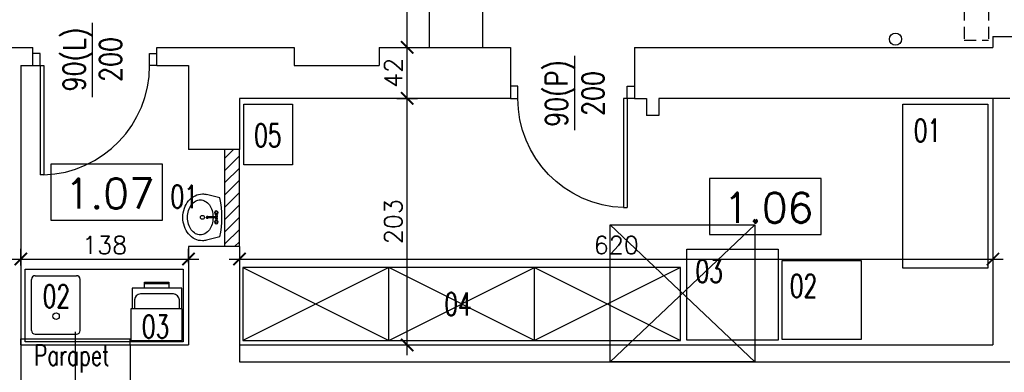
# Model space of a CAD drawing. Header units: millimetres. Extents: x 31969 to 285678, y -69766 to -1123.
# Tile 89 of 176: x 142740 to 143550, y -10628 to -10337. Entities that reach past the tile are written whole.
import ezdxf
from ezdxf.enums import TextEntityAlignment as Align
from ezdxf.lldxf.tags import DXFTag

# ---------------------------------------------------------------- set-up
doc = ezdxf.new("R2010")
doc.units = ezdxf.units.MM
doc.linetypes.add('HIDDEN', pattern=[0.375, 0.25, -0.125])
for name, color, linetype in [('a-biblioteka', 251, 'Continuous'), ('a-opis 1', 3, 'Continuous'), ('a-opis 3', 15, 'Continuous'), ('a-opis stolarki 1', 3, 'Continuous'), ('a-opis technologii 2', 12, 'Continuous'), ('a-przekrój 1', 3, 'Continuous'), ('a-przekrój 2', 251, 'Continuous'), ('a-przerywana', 250, 'HIDDEN'), ('a-stolarka drzwiowa', 3, 'Continuous'), ('a-stolarka okienna', 3, 'Continuous'), ('a-wymiary', 11, 'Continuous'), ('a-wyposażenie', 84, 'Continuous'), ('a-ściany działowe projektowane', 5, 'Continuous'), ('a-ściany istniejące murowane', 6, 'Continuous')]:
    doc.layers.add(name, color=color, linetype=linetype)
doc.layers.add('a-pomocnicza', color=42, linetype='Continuous', plot=False)
doc.styles.add('MAREK', font='simplex.shx')
doc.styles.add('RS01507', font='romans.shx', dxfattribs={"width": 0.7, "height": 0.15})
doc.styles.add('WYMIAR', font='romans.shx', dxfattribs={"width": 0.8})
tags = doc.linetypes.add('DASHED', pattern=[0.75, 0.5, -0.25]).pattern_tags.tags
tags[6:7] = [DXFTag(74, 4), DXFTag(75, 0), DXFTag(340, '0'), DXFTag(46, 1.0), DXFTag(50, 0.0), DXFTag(44, 0.0), DXFTag(45, 0.0)]
tags[4:5] = [DXFTag(74, 4), DXFTag(75, 0), DXFTag(340, '0'), DXFTag(46, 1.0), DXFTag(50, 0.0), DXFTag(44, 0.0), DXFTag(45, 0.0)]
doc.dimstyles.new('MAREK', dxfattribs={"dimscale": 0.85, "dimtxt": 17, "dimasz": 12, "dimexe": 10, "dimexo": 0.625, "dimgap": 5, "dimtad": 1, "dimdec": 1, "dimdsep": 46, "dimtxsty": 'MAREK', "dimblk1": 'ARCHTICK', "dimblk2": 'ARCHTICK', "dimsah": 1, "dimcen": 2.5, "dimdle": 10, "dimadec": 0, "dimazin": 0, "dimtfac": 1, "dimtdec": 1, "dimtmove": 1, "dimatfit": 3, "dimldrblk": 'ARCHTICK', "dimfxl": 10, "dimfxlon": 1, "dimtolj": 1, "dimtzin": 0, "dimarcsym": 0})

# ---------------------------------------------------------------- blocks, each defined once
blk = doc.blocks.new('A$C42BE72CD')
at = {"layer": 'a-stolarka drzwiowa'}
for p, q in [((6, 99.95), (0, 99.95)), ((6, 89.95), (6, 99.95)), ((96, 89.95), (96, 99.95)), ((96, 99.95), (102, 99.95)), ((0, 89.95), (6, 89.95)), ((6, 89.95), (9, 89.95)), ((6, 89.95), (6, 0)), ((9, 89.95), (9, 0)), ((102, 89.95), (96, 89.95)), ((9, 0), (6, 0))]:
    blk.add_line(p, q, dxfattribs=at)
at = {"layer": 'a-stolarka drzwiowa', "linetype": 'DASHED', "lineweight": 25, "ltscale": 20}
blk.add_arc((6, 89.95), 90, 271.91021, 0, dxfattribs=at)
blk = doc.blocks.new('_ARCHTICK')
at = {"color": 0, "linetype": 'ByBlock', "const_width": 0.15}
blk.add_lwpolyline([(-0.5, -0.5), (0.5, 0.5)], dxfattribs=at)
blk = doc.blocks.new('*D107')
at = {"layer": 'a-wymiary', "color": 0, "lineweight": -2, "ltscale": 100}
for p, q in [((143059.03, -10613.6), (143059.03, -10393.6)), ((143050.53, -10402.1), (143067.53, -10402.1)), ((143050.53, -10605.1), (143067.53, -10605.1))]:
    blk.add_line(p, q, dxfattribs=at)
at = {"layer": 'DEFPOINTS', "color": 0, "ltscale": 100}
for p in [(142965.15, -10402.1), (143059.03, -10402.1), (142965.15, -10605.1)]:
    blk.add_point(p, dxfattribs=at)
at = {"layer": 'a-wymiary', "color": 0, "lineweight": -2, "ltscale": 100, "xscale": 10.2, "yscale": 10.2, "zscale": 10.2}
for p, rotation in [((143059.03, -10402.1), 90), ((143059.03, -10605.1), 270)]:
    blk.add_blockref('_ARCHTICK', p, dxfattribs=dict(at, rotation=rotation))
at = {"layer": 'a-wymiary', "color": 0, "ltscale": 100, "insert": (143047.55, -10503.6), "char_height": 14.45, "attachment_point": 5, "rotation": 90, "style": 'MAREK'}
blk.add_mtext('\\A1;203', dxfattribs=at)
blk = doc.blocks.new('*D108')
at = {"layer": 'a-wymiary', "color": 0, "lineweight": -2, "ltscale": 100}
for p, q in [((143059.03, -10410.6), (143059.03, -10351.6)), ((143050.53, -10360.1), (143067.53, -10360.1)), ((143050.53, -10402.1), (143067.53, -10402.1))]:
    blk.add_line(p, q, dxfattribs=at)
at = {"layer": 'DEFPOINTS', "color": 0, "ltscale": 100}
for p in [(143047.14, -10360.1), (143059.03, -10360.1), (142965.15, -10402.1)]:
    blk.add_point(p, dxfattribs=at)
at = {"layer": 'a-wymiary', "color": 0, "lineweight": -2, "ltscale": 100, "xscale": 10.2, "yscale": 10.2, "zscale": 10.2}
for p, rotation in [((143059.03, -10360.1), 90), ((143059.03, -10402.1), 270)]:
    blk.add_blockref('_ARCHTICK', p, dxfattribs=dict(at, rotation=rotation))
at = {"layer": 'a-wymiary', "color": 0, "ltscale": 100, "insert": (143047.55, -10381.1), "char_height": 14.45, "attachment_point": 5, "rotation": 90, "style": 'MAREK'}
blk.add_mtext('\\A1;42', dxfattribs=at)
blk = doc.blocks.new('*D109')
at = {"layer": 'a-wymiary', "color": 0, "lineweight": -2, "ltscale": 100}
for p, q in [((143059.03, -10368.6), (143059.03, -10192.6)), ((143050.53, -10201.1), (143067.53, -10201.1)), ((143050.53, -10360.1), (143067.53, -10360.1))]:
    blk.add_line(p, q, dxfattribs=at)
at = {"layer": 'DEFPOINTS', "color": 0, "ltscale": 100}
for p in [(143047.14, -10201.1), (143059.03, -10201.1), (143047.14, -10360.1)]:
    blk.add_point(p, dxfattribs=at)
at = {"layer": 'a-wymiary', "color": 0, "lineweight": -2, "ltscale": 100, "xscale": 10.2, "yscale": 10.2, "zscale": 10.2}
for p, rotation in [((143059.03, -10201.1), 90), ((143059.03, -10360.1), 270)]:
    blk.add_blockref('_ARCHTICK', p, dxfattribs=dict(at, rotation=rotation))
at = {"layer": 'a-wymiary', "color": 0, "ltscale": 100, "insert": (143047.55, -10280.6), "char_height": 14.45, "attachment_point": 5, "rotation": 90, "style": 'MAREK'}
blk.add_mtext('\\A1;159', dxfattribs=at)
blk = doc.blocks.new('*D128')
at = {"layer": 'a-wymiary', "color": 0, "lineweight": -2, "ltscale": 100}
for p, q in [((142741.07, -10539.81), (142741.07, -10525.86)), ((142879.07, -10537.63), (142879.07, -10525.86)), ((142732.57, -10534.36), (142887.57, -10534.36))]:
    blk.add_line(p, q, dxfattribs=at)
at = {"layer": 'DEFPOINTS', "color": 0, "ltscale": 100}
for p in [(142741.07, -10540.34), (142879.07, -10534.36), (142879.07, -10538.16)]:
    blk.add_point(p, dxfattribs=at)
at = {"layer": 'a-wymiary', "color": 0, "lineweight": -2, "ltscale": 100, "xscale": 10.2, "yscale": 10.2, "zscale": 10.2, "rotation": 180}
blk.add_blockref('_ARCHTICK', (142741.07, -10534.36), dxfattribs=at)
at = {"layer": 'a-wymiary', "color": 0, "lineweight": -2, "ltscale": 100, "xscale": 10.2, "yscale": 10.2, "zscale": 10.2}
blk.add_blockref('_ARCHTICK', (142879.07, -10534.36), dxfattribs=at)
at = {"layer": 'a-wymiary', "color": 0, "ltscale": 100, "insert": (142810.07, -10522.88), "char_height": 14.45, "attachment_point": 5, "style": 'MAREK'}
blk.add_mtext('\\A1;138', dxfattribs=at)
blk = doc.blocks.new('*D129')
at = {"layer": 'a-wymiary', "color": 0, "lineweight": -2, "ltscale": 100}
for p, q in [((142921.07, -10528.52), (142921.07, -10542.86)), ((143541.07, -10525.86), (143541.07, -10542.86)), ((142912.57, -10534.36), (143549.57, -10534.36))]:
    blk.add_line(p, q, dxfattribs=at)
at = {"layer": 'DEFPOINTS', "color": 0, "ltscale": 100}
for p in [(143541.07, -10514.89), (142921.07, -10527.99), (143541.07, -10534.36)]:
    blk.add_point(p, dxfattribs=at)
at = {"layer": 'a-wymiary', "color": 0, "lineweight": -2, "ltscale": 100, "xscale": 10.2, "yscale": 10.2, "zscale": 10.2, "rotation": 180}
blk.add_blockref('_ARCHTICK', (142921.07, -10534.36), dxfattribs=at)
at = {"layer": 'a-wymiary', "color": 0, "lineweight": -2, "ltscale": 100, "xscale": 10.2, "yscale": 10.2, "zscale": 10.2}
blk.add_blockref('_ARCHTICK', (143541.07, -10534.36), dxfattribs=at)
at = {"layer": 'a-wymiary', "color": 0, "ltscale": 100, "insert": (143231.07, -10522.88), "char_height": 14.45, "attachment_point": 5, "style": 'MAREK'}
blk.add_mtext('\\A1;620', dxfattribs=at)

msp = doc.modelspace()

# ---------------------------------------------------------------- hatches: boundary and pattern name
at = {"layer": 'a-przekrój 2', "ltscale": 0.1}
h = msp.add_hatch(dxfattribs=at)
h.set_pattern_fill('LINE', color=256, scale=2.25, angle=45)
h.paths.add_polyline_path([(142921.07, -10444.1), (142909.07, -10444.1), (142909.07, -10524.1), (142921.07, -10524.1)])

# ---------------------------------------------------------------- linework, layer by layer
at = {"layer": 'a-biblioteka', "linetype": 'DASHED', "lineweight": 25, "ltscale": 20}
for p, q in [((143077.07, -10201.1), (143077.07, -10360.1)), ((143121.07, -10201.1), (143121.07, -10360.1))]:
    msp.add_line(p, q, dxfattribs=at)
at = {"layer": 'a-opis 3'}
for points in [[(142857.59, -10456.2), (142765.67, -10456.2), (142765.67, -10502.44), (142857.59, -10502.44)], [(143399.61, -10467.93), (143307.69, -10467.93), (143307.69, -10514.17), (143399.61, -10514.17)]]:
    msp.add_lwpolyline(points, close=True, dxfattribs=at)
at = {"layer": 'a-opis stolarki 1'}
for p, q in [((142800.07, -10401.23), (142800.07, -10339.94)), ((143197.07, -10428.23), (143197.07, -10366.94)), ((142786.07, -10731.31), (142786.07, -10594.19))]:
    msp.add_line(p, q, dxfattribs=at)
at = {"layer": 'a-pomocnicza', "ltscale": 100}
for p, q in [((143226.07, -10506.1), (143345.07, -10619.1)), ((143345.07, -10506.1), (143226.07, -10619.1))]:
    msp.add_line(p, q, dxfattribs=at)
msp.add_lwpolyline([(143226.07, -10506.1), (143345.07, -10506.1), (143345.07, -10619.1), (143226.07, -10619.1)], close=True, dxfattribs=at)
at = {"layer": 'a-przekrój 1', "ltscale": 100}
msp.add_circle((143460.8, -10353.34), 5, dxfattribs=at)
at = {"layer": 'a-przerywana', "color": 3, "ltscale": 40}
for p, q in [((143517.29, -10208.1), (143517.29, -10354.1)), ((143537.29, -10208.1), (143537.29, -10354.1)), ((143517.29, -10354.1), (143537.29, -10354.1))]:
    msp.add_line(p, q, dxfattribs=at)
at = {"layer": 'a-stolarka okienna', "linetype": 'DASHED', "lineweight": 25, "ltscale": 20}
for p, q in [((143555.07, -10402.1), (143541.07, -10402.1)), ((142741.07, -10605.1), (142831.07, -10605.1)), ((142921.07, -10605.1), (142921.07, -10619.1)), ((142921.07, -10619.1), (143555.07, -10619.1))]:
    msp.add_line(p, q, dxfattribs=at)
at = {"layer": 'a-stolarka okienna', "ltscale": 40}
for p, q in [((142741.07, -10605.1), (142741.07, -10600.1)), ((142741.07, -10600.1), (142831.07, -10600.1)), ((142831.07, -10605.1), (142831.07, -10600.1))]:
    msp.add_line(p, q, dxfattribs=at)
at = {"layer": 'a-wyposażenie'}
for p, q in [((142904.93, -10484), (142893.76, -10481.2)), ((142894.73, -10499.42), (142894.28, -10499.42)), ((142894.73, -10500.69), (142894.28, -10500.69)), ((142901.91, -10499.63), (142894.73, -10499.63)), ((142901.91, -10500.49), (142894.73, -10500.49)), ((142901.47, -10497.17), (142901.28, -10499.63)), ((142901.28, -10500.49), (142901.47, -10502.94)), ((142902.35, -10497.17), (142902.53, -10499.63)), ((142902.53, -10500.49), (142902.35, -10502.94)), ((142904.93, -10516.11), (142893.76, -10518.91)), ((143283.86, -10541.36), (142923.86, -10541.36)), ((142923.86, -10541.36), (142923.86, -10601.36)), ((143043.86, -10541.36), (142923.86, -10601.36)), ((142923.86, -10541.36), (143043.86, -10601.36)), ((143043.86, -10601.36), (143043.86, -10541.36)), ((143163.86, -10601.36), (143043.86, -10541.36)), ((143043.86, -10601.36), (143163.86, -10541.36)), ((143283.86, -10541.36), (143163.86, -10601.36)), ((143163.86, -10541.36), (143283.86, -10601.36)), ((143163.86, -10601.36), (143163.86, -10541.36)), ((143283.86, -10601.36), (143283.86, -10541.36)), ((142744.67, -10602.6), (142744.67, -10542.6)), ((142744.67, -10542.6), (142874.67, -10542.6)), ((142752.91, -10548.07), (142786.91, -10548.07)), ((142874.67, -10542.6), (142874.67, -10602.6)), ((142749.91, -10593.16), (142749.91, -10551.07)), ((142789.91, -10593.16), (142789.91, -10551.07)), ((142842.82, -10558.43), (142842.82, -10553.43)), ((142842.82, -10553.43), (142862.82, -10553.43)), ((142842.82, -10554.43), (142862.82, -10554.43)), ((142862.82, -10553.43), (142862.82, -10558.43)), ((142873.64, -10558.43), (142832.64, -10558.43)), ((142832.64, -10558.43), (142832.64, -10575.3)), ((142866.64, -10563.07), (142839.64, -10563.07)), ((142873.64, -10575.3), (142873.64, -10558.43)), ((142834.64, -10568.07), (142834.64, -10575.3)), ((142871.64, -10575.3), (142871.64, -10568.07)), ((142873.92, -10575.3), (142831.72, -10575.3)), ((142831.72, -10575.3), (142831.72, -10601.52)), ((142873.92, -10601.52), (142873.92, -10575.3)), ((142752.91, -10596.16), (142786.91, -10596.16)), ((142874.67, -10602.6), (142744.67, -10602.6)), ((142874.67, -10602.6), (142744.67, -10602.6)), ((142831.72, -10601.52), (142873.92, -10601.52)), ((142923.86, -10601.36), (143283.86, -10601.36))]:
    msp.add_line(p, q, dxfattribs=at)
for points in [[(142964.55, -10406.82), (142964.55, -10456.82), (142924.55, -10456.82), (142924.55, -10406.82)], [(143536.9, -10406.81), (143536.9, -10541.81), (143466.9, -10541.81), (143466.9, -10406.81)], [(143289.24, -10526.22), (143364.24, -10526.22), (143364.24, -10601.22), (143289.24, -10601.22)], [(143367.67, -10535.63), (143432.67, -10535.63), (143432.67, -10600.63), (143367.67, -10600.63)]]:
    msp.add_lwpolyline(points, close=True, dxfattribs=at)
for points in [[(142890.48, -10519.32, -0.115836), (142884.49, -10517.91, -0.104065), (142879.13, -10513.68, -0.09084), (142875.69, -10507.58, -0.083285), (142874.43, -10500.06, -0.083285), (142875.69, -10492.53, -0.09084), (142879.13, -10486.43, -0.104065), (142884.49, -10482.2, -0.115836), (142890.48, -10480.79, -0.061594), (142893.76, -10481.2, -0.104065)], [(142899.29, -10500.49, -0.067885), (142898.45, -10505.77, -0.084294), (142896.21, -10510.27, -0.106458), (142892.61, -10513.49, -0.130058), (142888.77, -10514.5, -0.130058), (142884.94, -10513.49, -0.106458), (142881.34, -10510.27, -0.084294), (142879.1, -10505.77, -0.073345), (142878.26, -10500.06, -0.073345), (142879.1, -10494.35, -0.084294), (142881.34, -10489.84, -0.106458), (142884.94, -10486.62, -0.130058), (142888.77, -10485.61, -0.130058), (142892.61, -10486.62, -0.106458), (142896.21, -10489.84, -0.084294), (142898.45, -10494.35, -0.067885), (142899.29, -10499.63, -0.067885)], [(142894.28, -10499.42, 0.104546), (142894.06, -10499.47, 0.100796), (142893.87, -10499.61, 0.095911), (142893.74, -10499.81, 0.09272), (142893.69, -10500.06, 0.09272), (142893.74, -10500.3, 0.095911), (142893.87, -10500.5, 0.100796), (142894.06, -10500.64, 0.104546), (142894.28, -10500.69, 0.104546)], [(142895.16, -10499.63, 0.009141), (142895.15, -10499.61, 0.100796), (142894.95, -10499.47, 0.104546), (142894.73, -10499.42, 0.104546), (142894.5, -10499.47, 0.100796), (142894.31, -10499.61, 0.095911), (142894.18, -10499.81, 0.09272), (142894.14, -10500.06, 0.09272), (142894.18, -10500.3, 0.095911), (142894.31, -10500.5, 0.100796), (142894.5, -10500.64, 0.104546), (142894.73, -10500.69, 0.104546), (142894.95, -10500.64, 0.100796), (142895.15, -10500.5, 0.009141), (142895.16, -10500.49, 0.09272)], [(142894.73, -10499.63, 0.104546), (142894.59, -10499.66, 0.100796), (142894.46, -10499.75, 0.095911), (142894.37, -10499.89, 0.09272), (142894.34, -10500.06, 0.09272), (142894.37, -10500.23, 0.095911), (142894.46, -10500.36, 0.100796), (142894.59, -10500.46, 0.104546), (142894.73, -10500.49, 0.104546)], [(142893.76, -10518.91, -0.061594), (142890.48, -10519.32, -0.115836)]]:
    msp.add_lwpolyline(points, format="xyb", dxfattribs=at)
for centre, radius in [((142890.51, -10500.06), 1.61), ((142901.91, -10496.26), 1.01), ((142901.91, -10503.85), 1.01), ((142770.06, -10581.4), 2.7)]:
    msp.add_circle(centre, radius, dxfattribs=at)
for centre, radius, start, end in [((142825.46, -10500.06), 81.07, 348.57881, 11.42119), ((142901.91, -10496.26), 1.52, 288.47955, 251.52045), ((142901.91, -10500.06), 0.758, 214.51811, 145.48189), ((142901.91, -10500.06), 0.43, 270, 90), ((142901.91, -10503.85), 1.52, 108.47955, 71.52045), ((142752.91, -10551.07), 3, 90, 180), ((142786.91, -10551.07), 3, 0, 90), ((142839.64, -10568.07), 5, 90, 180), ((142865.64, -10569.08), 6.09, 9.48946, 80.51054), ((142752.91, -10593.16), 3, 180, 270), ((142786.91, -10593.16), 3, 270, 0)]:
    msp.add_arc(centre, radius, start, end, dxfattribs=at)
at = {"layer": 'a-ściany działowe projektowane', "ltscale": 20}
for p, q in [((142909.07, -10524.1), (142909.07, -10444.1)), ((142921.07, -10524.1), (142921.07, -10444.1))]:
    msp.add_line(p, q, dxfattribs=at)
at = {"layer": 'a-ściany istniejące murowane'}
for p, q in [((143541.07, -10351.1), (143541.07, -10360.1)), ((143541.07, -10351.1), (143611.07, -10351.1)), ((143541.07, -10351.1), (143611.07, -10351.1)), ((142726.07, -10360.1), (142751.07, -10360.1)), ((142751.07, -10375.1), (142751.07, -10360.1)), ((142853.07, -10375.1), (142853.07, -10360.1)), ((142853.07, -10360.1), (142966.07, -10360.1)), ((142966.07, -10360.1), (142966.07, -10375.1)), ((143036.07, -10360.1), (143144.07, -10360.1)), ((143036.07, -10360.1), (143036.07, -10375.1)), ((143144.07, -10360.1), (143144.07, -10402.1)), ((143246.07, -10360.1), (143541.07, -10360.1)), ((143246.07, -10360.1), (143246.07, -10402.1)), ((142741.07, -10375.1), (142751.07, -10375.1)), ((142741.07, -10375.1), (142741.07, -10605.1)), ((142853.07, -10375.1), (142879.07, -10375.1)), ((142879.07, -10375.1), (142879.07, -10444.1)), ((142966.07, -10375.1), (143036.07, -10375.1)), ((142921.07, -10402.1), (142921.07, -10444.1)), ((143144.07, -10402.1), (142921.07, -10402.1)), ((143246.07, -10402.1), (143256.07, -10402.1)), ((143256.07, -10402.1), (143256.07, -10416.1)), ((143541.07, -10402.1), (143266.07, -10402.1)), ((143266.07, -10402.1), (143266.07, -10416.1)), ((143541.07, -10402.1), (143541.07, -10605.1)), ((143266.07, -10416.1), (143256.07, -10416.1)), ((142921.07, -10444.1), (142879.07, -10444.1)), ((142879.07, -10524.1), (142879.07, -10605.1)), ((142921.07, -10524.1), (142879.07, -10524.1)), ((142921.07, -10524.1), (142921.07, -10605.1)), ((142741.07, -10605.1), (142741.07, -10675.1)), ((142831.07, -10605.1), (142879.07, -10605.1)), ((142831.07, -10605.1), (142831.07, -10675.1)), ((142921.07, -10605.1), (143541.07, -10605.1))]:
    msp.add_line(p, q, dxfattribs=at)

# ---------------------------------------------------------------- block references
at = {"layer": 'a-stolarka drzwiowa', "ltscale": 100}
msp.add_blockref('A$C42BE72CD', (142751.07, -10465.05), dxfattribs=at)
at = {"layer": 'a-stolarka drzwiowa', "ltscale": 100, "xscale": -1}
msp.add_blockref('A$C42BE72CD', (143246.07, -10492.05), dxfattribs=at)

# ---------------------------------------------------------------- texts
at = {"layer": 'a-opis 1', "ltscale": 40, "style": 'RS01507', "width": 0.7}
msp.add_text('Parapet ', height=17.103, dxfattribs=at).set_placement((142751.98, -10613.55), align=Align.MIDDLE_LEFT)
at = {"layer": 'a-opis 3', "style": 'MAREK'}
for s, p in [('1.07', (142777.15, -10492.73)), ('1.06', (143319.17, -10504.46))]:
    msp.add_text(s, height=24.659, dxfattribs=at).set_placement(p)
at = {"layer": 'a-opis stolarki 1', "char_height": 18, "width": 35.8438, "rotation": 90, "style": 'WYMIAR'}
for s, insert, attachment_point in [('\\pxqc;\\P90(L)\\P200', (142823.94, -10388.01), 7), ('\\pxqc;\\P90(P)\\P200', (143220.94, -10380.16), 9)]:
    msp.add_mtext(s, dxfattribs=dict(at, insert=insert, attachment_point=attachment_point))
at = {"layer": 'a-opis technologii 2', "ltscale": 40, "style": 'RS01507', "width": 0.7}
for s, p in [('01', (143475.86, -10437.99)), ('05', (142932.98, -10441.93)), ('01', (142864.18, -10492.36)), ('03', (143296.3, -10553.76)), ('02', (143373.89, -10565.93)), ('02', (142759.04, -10574.44)), ('04', (143089.57, -10580.84)), ('03', (142840.71, -10599.41))]:
    msp.add_text(s, height=18.813, dxfattribs=at).set_placement(p)
at = {"layer": 'a-wyposażenie', "flags": 9}
for tag, p, s in [('FIXT_CODE', (142904.78, -10516.11), '10'), ('FU_TOTAL', (142904.82, -10516.11), '2.0'), ('FU_WASTE', (142904.86, -10516.11), '1.0'), ('FU_HOT', (142904.9, -10516.11), '1.5'), ('FU_COLD', (142904.94, -10516.11), '1.5')]:
    msp.add_attdef(tag, p, s, height=0.0161, rotation=90, dxfattribs=at)

# ---------------------------------------------------------------- dimensions: what is measured, and where the dimension line sits
at = {"layer": 'a-wymiary', "ltscale": 100}
for base, p1, p2, picture, middle in [((143059.03, -10201.1), (143047.14, -10360.1), (143047.14, -10201.1), '*D109', (143047.55, -10280.6)), ((143059.03, -10360.1), (142965.15, -10402.1), (143047.14, -10360.1), '*D108', (143047.55, -10381.1)), ((143059.03, -10402.1), (142965.15, -10605.1), (142965.15, -10402.1), '*D107', (143047.55, -10503.6))]:
    dim = msp.add_linear_dim(base=base, p1=p1, p2=p2, angle=90, dimstyle='MAREK', dxfattribs=at)
    dim.commit()
    dim.dimension.update_dxf_attribs({"geometry": picture, "text_midpoint": middle})
for base, p1, p2, picture, middle in [((142879.07, -10534.36), (142741.07, -10540.34), (142879.07, -10538.16), '*D128', (142810.07, -10522.88)), ((143541.07, -10534.36), (142921.07, -10527.99), (143541.07, -10514.89), '*D129', (143231.07, -10522.88))]:
    dim = msp.add_linear_dim(base=base, p1=p1, p2=p2, dimstyle='MAREK', dxfattribs=at)
    dim.commit()
    dim.dimension.update_dxf_attribs({"geometry": picture, "text_midpoint": middle})

doc.saveas('drawing.dxf')
